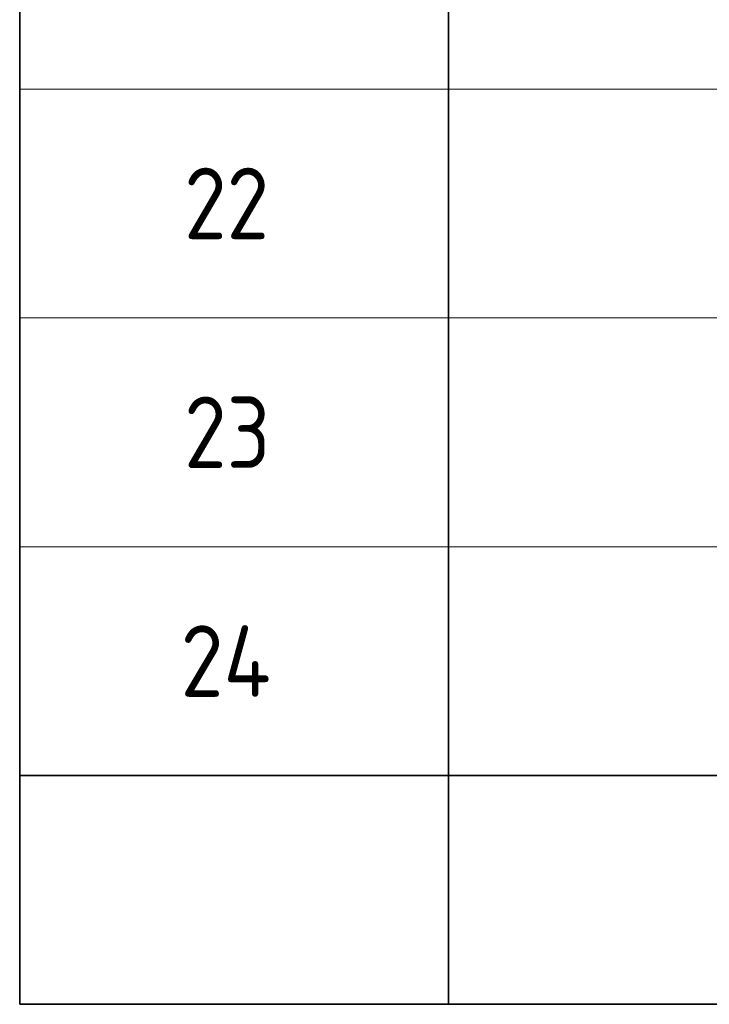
# Model space of a CAD drawing. Header units: metres. Extents: x -38 to 97, y -15 to 21.
# Tile 35 of 87: x 67.92 to 70.33, y 5.27 to 8.71. Entities that reach past the tile are written whole.
import ezdxf

# ---------------------------------------------------------------- set-up
doc = ezdxf.new("R2010")
doc.units = ezdxf.units.M
doc.styles.add('ISOCPEUR', font='txt')

msp = doc.modelspace()

# ---------------------------------------------------------------- linework, layer by layer
at = {"color": 7, "linetype": 'Continuous', "lineweight": 35, "transparency": 33554687}
for p, q in [((67.9198, 9.2717), (67.9198, 8.4717)), ((69.4198, 9.2717), (69.4198, 8.4717)), ((67.9198, 8.4717), (67.9198, 7.6717)), ((69.4198, 8.4717), (69.4198, 7.6717)), ((67.9198, 7.6717), (67.9198, 6.8717)), ((69.4198, 7.6717), (69.4198, 6.8717)), ((67.9198, 6.8717), (67.9198, 6.0717)), ((69.4198, 6.8717), (69.4198, 6.0717)), ((67.9198, 6.0717), (67.9198, 5.2717)), ((67.9198, 6.0717), (86.4198, 6.0717)), ((69.4198, 6.0717), (69.4198, 5.2717)), ((67.9198, 5.2717), (86.4198, 5.2717))]:
    msp.add_line(p, q, dxfattribs=at)
at = {"color": 7, "linetype": 'Continuous', "lineweight": 13, "transparency": 33554687}
for p, q in [((86.4198, 8.4717), (67.9198, 8.4717)), ((86.4198, 7.6717), (67.9198, 7.6717)), ((86.4198, 6.8717), (67.9198, 6.8717)), ((86.4198, 6.0717), (67.9198, 6.0717))]:
    msp.add_line(p, q, dxfattribs=at)

# ---------------------------------------------------------------- texts
at = {"color": 7, "linetype": 'Continuous', "lineweight": 35, "transparency": 33554687, "char_height": 0.25, "attachment_point": 7, "style": 'ISOCPEUR'}
for s, insert, width in [('\\W0.87;22', (68.4948, 7.9467), 0.45901), ('\\W0.87;23', (68.4948, 7.1467), 0.45901), ('\\W0.88;24', (68.4823, 6.3467), 0.484994)]:
    msp.add_mtext(s, dxfattribs=dict(at, insert=insert, width=width))

doc.saveas('drawing.dxf')
